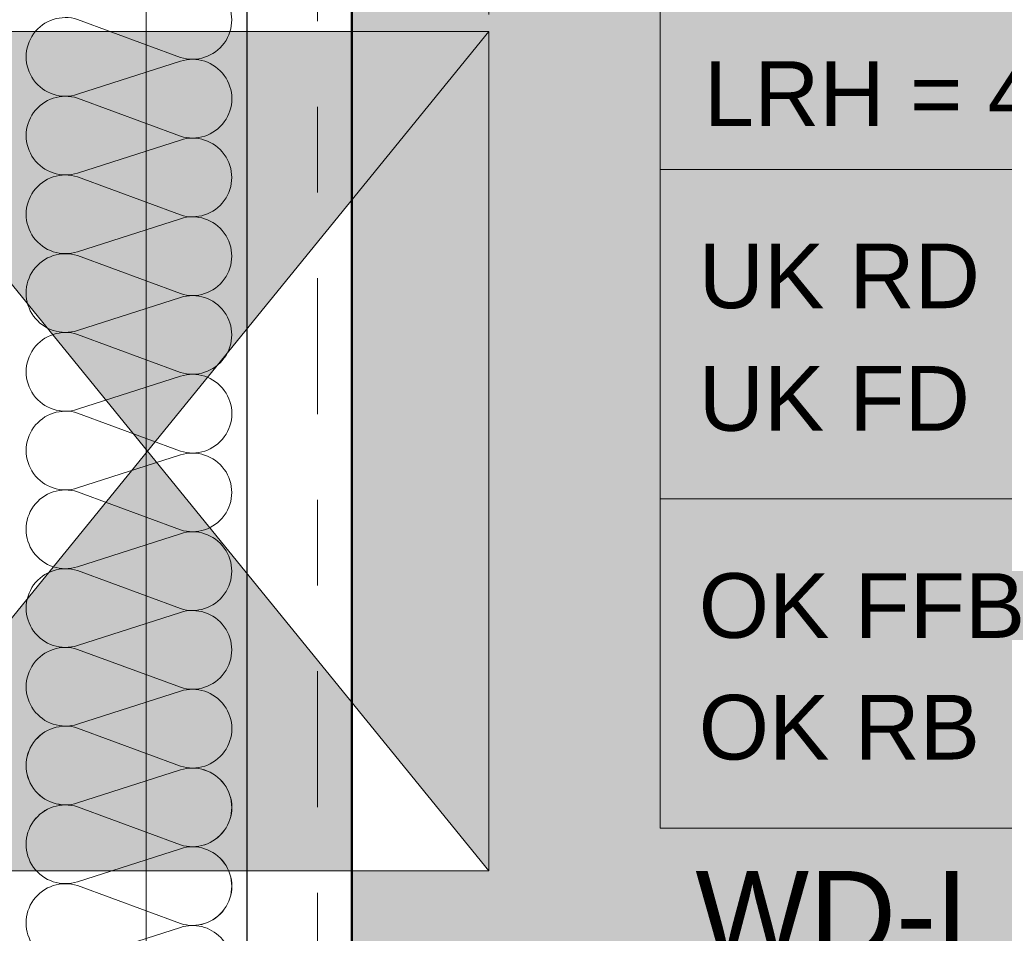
# Model space of a CAD drawing. Header units: metres. Extents: x -273 to 6, y -183 to 13.
# Tile 14 of 33: x -175.77 to -174.62, y -39.17 to -38.1. Entities that reach past the tile are written whole.
import ezdxf

# ---------------------------------------------------------------- set-up
doc = ezdxf.new("R2010")
doc.units = ezdxf.units.M
doc.header["$LTSCALE"] = 0.05
doc.header["$PDMODE"] = 1
doc.header["$PDSIZE"] = -2
doc.linetypes.add('Linienart-20', pattern=[2.116531, 1.058062, -1.058469])
doc.linetypes.add('Linienart-53', pattern=[5.291531, 3.175, -1.058062, 0.352704, -0.705764])
doc.layers.get('0').update_dxf_attribs({"lineweight": 25})
for name, color, linetype, lineweight, true_color in [('30 -32 Gründung- 2 Flachgründungen u. Bodenplatten', 7, 'Continuous', 9, 0xff6633), ('30 -33 Aussenwände- 7 Fassade_ Elemente', 7, 'Continuous', 9, 0x00aacc), ('30 -34 Innenwände- 11 Durchbruch', 4, 'Continuous', 9, 0x00ffff), ('30 -35 Decken- 1 Konstruktion-Träger- Stahlbeton', 7, 'Continuous', 13, 0x33aa00), ('70 -75 Raumstempel- 1 Raumstempel', 1, 'Continuous', 50, 0xff0000), ('70 -76 Bemaßung- 2 Allgemein', 7, 'Continuous', 5, 0x6666cc), ('CW-Unsichtbar', 7, 'Continuous', 9, 0x599559)]:
    doc.layers.add(name, color=color, linetype=linetype, lineweight=lineweight, true_color=true_color)
doc.layers.add('70 -71 Achsen- 1 Gebäudeachsen', color=7, linetype='Linienart-53', lineweight=18)
doc.layers.add('Keine', color=7, linetype='Continuous', lineweight=9)
doc.styles.add('Arial', font='arial.ttf')
doc.dimstyles.new('k+k 1_50', dxfattribs={"dimtxt": 0.100689, "dimasz": 0.05302, "dimexe": 0.05, "dimexo": 0.15, "dimgap": 0.01, "dimtad": 1, "dimdec": 3, "dimtxsty": 'Arial', "dimblk": 'VW_SLASH', "dimblk1": 'VW_SLASH', "dimblk2": 'VW_SLASH', "dimcen": 0, "dimdle": 0.05, "dimadec": 3, "dimazin": 0, "dimtfac": 0.75, "dimtdec": 3, "dimtix": 1, "dimtmove": 0, "dimatfit": 0, "dimldrblk": 'VW_SLASH-1', "dimfxl": 0.125, "dimfxlon": 1, "dimfrac": 2, "dimtolj": 1, "dimarcsym": 0})

# ---------------------------------------------------------------- blocks, each defined once
blk = doc.blocks.new('Gruppe-1200')
at = {"layer": '30 -33 Aussenwände- 7 Fassade_ Elemente', "lineweight": 9, "transparency": 33554687, "flags": 128}
for points in [[(0.2065, 3.3582, 0.324435), (0.2578, 3.375, 0.324435), (0.2578, 3.4289, 0.324435), (0.2065, 3.4456), (0.0865, 3.4071, -0.324488), (0.0352, 3.4238, -0.324488), (0.0352, 3.4777, -0.324488), (0.0865, 3.4945), (0.2065, 3.4501, 0.324435), (0.2578, 3.4669, 0.324435), (0.2578, 3.5208, 0.324435), (0.2065, 3.5376), (0.0865, 3.499, -0.324488), (0.0352, 3.5157, -0.324488), (0.0352, 3.5697, -0.324488), (0.0865, 3.5864), (0.2065, 3.5421, 0.324435), (0.2578, 3.5588, 0.324435), (0.2578, 3.6127, 0.324435), (0.2065, 3.6295), (0.0865, 3.5909, -0.62134), (0.0291, 3.65)], [(0.0865, 2.4878, -1.372995), (0.0865, 2.5752), (0.2065, 2.5309, 1.372583), (0.2065, 2.6183), (0.0865, 2.5797, -1.372995), (0.0865, 2.6672), (0.2065, 2.6228, 1.372583), (0.2065, 2.7102), (0.0865, 2.6717, -1.372995), (0.0865, 2.7591), (0.2065, 2.7147, 1.372583), (0.2065, 2.8021), (0.0865, 2.7636, -1.372995), (0.0865, 2.851), (0.2065, 2.8066, 1.372583), (0.2065, 2.8941), (0.0865, 2.8555, -1.372995), (0.0865, 2.9429), (0.2065, 2.8986, 1.372583), (0.2065, 2.986), (0.0865, 2.9474, -1.372995), (0.0865, 3.0349), (0.2065, 2.9905, 1.372583), (0.2065, 3.0779), (0.0865, 3.0394, -1.372995), (0.0865, 3.1268), (0.2065, 3.0824, 1.372583), (0.2065, 3.1699), (0.0865, 3.1313, -1.372995), (0.0865, 3.2187), (0.2065, 3.1744, 1.372583), (0.2065, 3.2618), (0.0865, 3.2232, -1.372995), (0.0865, 3.3106), (0.2065, 3.2663, 1.372583), (0.2065, 3.3537), (0.0865, 3.3151, -1.372995), (0.0865, 3.4026), (0.2065, 3.3582, 1.372583), (0.2065, 3.4456), (0.0865, 3.4071, -1.372995), (0.0865, 3.4945), (0.2065, 3.4501, 1.372583), (0.2065, 3.5376), (0.0865, 3.499, -1.372995), (0.0865, 3.5864)]]:
    blk.add_lwpolyline(points, format="xyb", dxfattribs=at)
blk = doc.blocks.new('Gruppe-1201')
at = {"layer": '30 -33 Aussenwände- 7 Fassade_ Elemente', "transparency": 33554687}
blk.add_blockref('Gruppe-1200', (0, 0), dxfattribs=at)
blk = doc.blocks.new('Dämmung-69')
at = {"layer": '30 -33 Aussenwände- 7 Fassade_ Elemente', "color": 7, "transparency": 33554687}
blk.add_blockref('Gruppe-1201', (0, 0), dxfattribs=at)
at = {"layer": '30 -33 Aussenwände- 7 Fassade_ Elemente', "color": 0, "flags": 1}
for tag in ['prm0_value', 'prm1_value', 'prm2_value', 'prm3_value', 'prm4_value', 'prm5_value', 'prm6_value', 'IFC_UUID', 'instanceID', 'prm0_name', 'prm0_type', 'prm1_name', 'prm1_type', 'prm2_name', 'prm2_type', 'prm3_name', 'prm3_type', 'prm4_name', 'prm4_type', 'prm5_name', 'prm5_type', 'prm6_name', 'prm6_type']:
    blk.add_attdef(tag, (-175.7718, -39.222), '', height=0.00018, dxfattribs=at)
blk = doc.blocks.new('Gruppe-1219')
at = {"color": 255}
blk.add_wipeout([(-176.018, -31.197), (-176.018, -39.447), (-175.221, -39.447), (-175.221, -31.197)], dxfattribs=at).dxf.layer = '30 -33 Aussenwände- 7 Fassade_ Elemente'
blk.add_wipeout([(-175.776, -31.422), (-175.381, -31.422), (-175.381, -39.222), (-175.776, -39.222), (-175.776, -39.377), (-176.018, -39.377), (-176.018, -31.267), (-175.776, -31.267)], dxfattribs=at).dxf.layer = '30 -33 Aussenwände- 7 Fassade_ Elemente'
at = {"layer": '30 -33 Aussenwände- 7 Fassade_ Elemente', "flags": 128}
blk.add_lwpolyline([(-175.776, -31.422), (-175.381, -31.422), (-175.381, -39.222), (-175.776, -39.222), (-175.776, -39.377), (-176.018, -39.377), (-176.018, -31.267), (-175.776, -31.267)], close=True, dxfattribs=at)
at = {"color": 255, "lineweight": 25}
blk.add_wipeout([(-175.776, -31.197), (-175.776, -39.447), (-175.661, -39.447), (-175.661, -39.222), (-175.503, -39.222), (-175.503, -31.422), (-175.646, -31.422), (-175.646, -31.197)], dxfattribs=at).dxf.layer = '30 -33 Aussenwände- 7 Fassade_ Elemente'
at = {"layer": '30 -33 Aussenwände- 7 Fassade_ Elemente', "lineweight": 25, "flags": 128}
blk.add_lwpolyline([(-175.661, -39.447), (-175.661, -39.222), (-175.503, -39.222), (-175.503, -31.422), (-175.646, -31.422), (-175.646, -31.197)], dxfattribs=at)
at = {"layer": '30 -33 Aussenwände- 7 Fassade_ Elemente', "rotation": 180}
blk.add_blockref('Dämmung-69', (-175.4945, -35.572), dxfattribs=at)
blk = doc.blocks.new('Gruppe-9034')
at = {"layer": '30 -35 Decken- 1 Konstruktion-Träger- Stahlbeton', "color": 7, "linetype": 'Linienart-20', "lineweight": 13, "transparency": 33554687}
for p, q in [((-175.621, -31.397), (-175.621, -39.247)), ((-175.221, -31.397), (-175.221, -39.247))]:
    blk.add_line(p, q, dxfattribs=at)
at = {"layer": '30 -35 Decken- 1 Konstruktion-Träger- Stahlbeton', "color": 0, "flags": 1}
for tag in ['IFC_UUID', 'instanceID']:
    blk.add_attdef(tag, (-175.621, -39.247), '', height=0.00018, dxfattribs=at)
blk = doc.blocks.new('Gruppe-11691')
at = {"layer": '30 -32 Gründung- 2 Flachgründungen u. Bodenplatten', "transparency": 33554687, "flags": 128}
blk.add_lwpolyline([(-114.421, -0.247), (-168.021, -0.247), (-168.021, -8.497), (-175.621, -8.497), (-175.621, -39.647), (-160.346, -39.647), (-160.346, -34.347), (-170.321, -34.347), (-170.321, -13.797), (-162.721, -13.797), (-162.721, -8.572), (-163.896, -8.572), (-163.896, -6.697), (-162.721, -6.697), (-162.721, -5.547), (-119.721, -5.547), (-119.721, -10.462), (-94.321, -10.462), (-94.321, -5.547), (-49.721, -5.547), (-49.721, -0.247), (-99.621, -0.247), (-99.621, -4.912), (-114.421, -4.912)], close=True, dxfattribs=at)
blk.add_lwpolyline([(-114.421, -0.247), (-168.021, -0.247), (-168.021, -8.497), (-175.621, -8.497), (-175.621, -39.647), (-160.346, -39.647), (-160.346, -34.347), (-170.321, -34.347), (-170.321, -13.797), (-162.721, -13.797), (-162.721, -8.572), (-163.896, -8.572), (-163.896, -6.697), (-162.721, -6.697), (-162.721, -5.547), (-119.721, -5.547), (-119.721, -10.462), (-94.321, -10.462), (-94.321, -5.547), (-49.721, -5.547), (-49.721, -0.247), (-99.621, -0.247), (-99.621, -4.912), (-114.421, -4.912)], close=True, dxfattribs=at)
blk.add_lwpolyline([(-114.421, -0.247), (-168.021, -0.247), (-168.021, -8.497), (-175.621, -8.497), (-175.621, -39.647), (-160.346, -39.647), (-160.346, -34.347), (-170.321, -34.347), (-170.321, -13.797), (-162.721, -13.797), (-162.721, -8.572), (-163.896, -8.572), (-163.896, -6.697), (-162.721, -6.697), (-162.721, -5.547), (-119.721, -5.547), (-119.721, -10.462), (-94.321, -10.462), (-94.321, -5.547), (-49.721, -5.547), (-49.721, -0.247), (-99.621, -0.247), (-99.621, -4.912), (-114.421, -4.912)], close=True, dxfattribs=at)
blk.add_lwpolyline([(-114.421, -0.247), (-168.021, -0.247), (-168.021, -8.497), (-175.621, -8.497), (-175.621, -39.647), (-160.346, -39.647), (-160.346, -34.347), (-170.321, -34.347), (-170.321, -13.797), (-162.721, -13.797), (-162.721, -8.572), (-163.896, -8.572), (-163.896, -6.697), (-162.721, -6.697), (-162.721, -5.547), (-119.721, -5.547), (-119.721, -10.462), (-94.321, -10.462), (-94.321, -5.547), (-49.721, -5.547), (-49.721, -0.247), (-99.621, -0.247), (-99.621, -4.912), (-114.421, -4.912)], close=True, dxfattribs=at)
blk.add_lwpolyline([(-114.421, -0.247), (-168.021, -0.247), (-168.021, -8.497), (-175.621, -8.497), (-175.621, -39.647), (-160.346, -39.647), (-160.346, -34.347), (-170.321, -34.347), (-170.321, -13.797), (-162.721, -13.797), (-162.721, -8.572), (-163.896, -8.572), (-163.896, -6.697), (-162.721, -6.697), (-162.721, -5.547), (-119.721, -5.547), (-119.721, -10.462), (-94.321, -10.462), (-94.321, -5.547), (-49.721, -5.547), (-49.721, -0.247), (-99.621, -0.247), (-99.621, -4.912), (-114.421, -4.912)], close=True, dxfattribs=at)
blk.add_lwpolyline([(-114.421, -0.247), (-168.021, -0.247), (-168.021, -8.497), (-175.621, -8.497), (-175.621, -39.647), (-160.346, -39.647), (-160.346, -34.347), (-170.321, -34.347), (-170.321, -13.797), (-162.721, -13.797), (-162.721, -8.572), (-163.896, -8.572), (-163.896, -6.697), (-162.721, -6.697), (-162.721, -5.547), (-119.721, -5.547), (-119.721, -10.462), (-94.321, -10.462), (-94.321, -5.547), (-49.721, -5.547), (-49.721, -0.247), (-99.621, -0.247), (-99.621, -4.912), (-114.421, -4.912)], close=True, dxfattribs=at)
blk.add_lwpolyline([(-114.421, -0.247), (-168.021, -0.247), (-168.021, -8.497), (-175.621, -8.497), (-175.621, -39.647), (-160.346, -39.647), (-160.346, -34.347), (-170.321, -34.347), (-170.321, -13.797), (-162.721, -13.797), (-162.721, -8.572), (-163.896, -8.572), (-163.896, -6.697), (-162.721, -6.697), (-162.721, -5.547), (-119.721, -5.547), (-119.721, -10.462), (-94.321, -10.462), (-94.321, -5.547), (-49.721, -5.547), (-49.721, -0.247), (-99.621, -0.247), (-99.621, -4.912), (-114.421, -4.912)], close=True, dxfattribs=at)
blk.add_lwpolyline([(-114.421, -0.247), (-168.021, -0.247), (-168.021, -8.497), (-175.621, -8.497), (-175.621, -39.647), (-160.346, -39.647), (-160.346, -34.347), (-170.321, -34.347), (-170.321, -13.797), (-162.721, -13.797), (-162.721, -8.572), (-163.896, -8.572), (-163.896, -6.697), (-162.721, -6.697), (-162.721, -5.547), (-119.721, -5.547), (-119.721, -10.462), (-94.321, -10.462), (-94.321, -5.547), (-49.721, -5.547), (-49.721, -0.247), (-99.621, -0.247), (-99.621, -4.912), (-114.421, -4.912)], close=True, dxfattribs=at)
blk.add_lwpolyline([(-114.421, -0.247), (-168.021, -0.247), (-168.021, -8.497), (-175.621, -8.497), (-175.621, -39.647), (-160.346, -39.647), (-160.346, -34.347), (-170.321, -34.347), (-170.321, -13.797), (-162.721, -13.797), (-162.721, -8.572), (-163.896, -8.572), (-163.896, -6.697), (-162.721, -6.697), (-162.721, -5.547), (-119.721, -5.547), (-119.721, -10.462), (-94.321, -10.462), (-94.321, -5.547), (-49.721, -5.547), (-49.721, -0.247), (-99.621, -0.247), (-99.621, -4.912), (-114.421, -4.912)], close=True, dxfattribs=at)
at = {"layer": '30 -32 Gründung- 2 Flachgründungen u. Bodenplatten', "color": 0, "flags": 1}
for tag in ['IFC_UUID', 'instanceID']:
    blk.add_attdef(tag, (-175.621, -39.647), '', height=0.00018, dxfattribs=at)
blk = doc.blocks.new('_00-EG_Tragwerk (2D)')
at = {"layer": '30 -33 Aussenwände- 7 Fassade_ Elemente', "color": 7}
blk.add_blockref('Gruppe-1219', (0, 0), dxfattribs=at)
at = {"layer": '30 -32 Gründung- 2 Flachgründungen u. Bodenplatten', "transparency": 33554687}
blk.add_blockref('Gruppe-11691', (0, 0), dxfattribs=at)
at = {"layer": '30 -35 Decken- 1 Konstruktion-Träger- Stahlbeton'}
blk.add_blockref('Gruppe-9034', (0, 0), dxfattribs=at)
blk = doc.blocks.new('Gruppe-12346')
at = {"layer": '70 -75 Raumstempel- 1 Raumstempel', "color": 7, "linetype": 'Continuous', "lineweight": 9, "transparency": 33554687}
for p, q in [((-175.021, -37.5094), (-175.021, -39.047)), ((-175.021, -38.2782), (-173.7428, -38.2782)), ((-175.021, -38.6626), (-173.7428, -38.6626)), ((-172.8843, -39.047), (-175.021, -39.047))]:
    blk.add_line(p, q, dxfattribs=at)
at = {"layer": '70 -75 Raumstempel- 1 Raumstempel', "color": 7, "transparency": 33554687, "rotation": 0, "style": 'Arial'}
for s, insert, char_height, width, attachment_point, line_spacing_factor in [('LRH = 4,0775m', (-174.97, -38.1518), 0.075516, 2.046762, 1, 0.968077), ('UK RD', (-174.976, -38.4028), 0.07552, 0.3787, 4, 0.973705), ('UK FD', (-174.976, -38.5459), 0.07552, 0.3787, 4, 0.973705), ('OK FFB', (-174.976, -38.7877), 0.07552, 0.401981, 4, 0.973705), ('OK RB', (-174.976, -38.9297), 0.07552, 0.401981, 4, 0.973705)]:
    blk.add_mtext(s, dxfattribs=dict(at, insert=insert, char_height=char_height, width=width, attachment_point=attachment_point, line_spacing_factor=line_spacing_factor))
blk = doc.blocks.new('Gruppe-12347')
at = {"layer": '70 -75 Raumstempel- 1 Raumstempel', "color": 7, "transparency": 33554687}
blk.add_blockref('Gruppe-12346', (0, 0), dxfattribs=at)
blk = doc.blocks.new('Gruppe-13762')
at = {"layer": '30 -34 Innenwände- 11 Durchbruch', "linetype": 'Continuous', "lineweight": 0}
blk.add_hatch(color=4, dxfattribs=at).paths.add_polyline_path([(-176.018, -38.117), (-175.221, -38.117), (-176.018, -39.097), (-175.221, -39.097)])
at = {"layer": '30 -34 Innenwände- 11 Durchbruch', "flags": 128}
blk.add_lwpolyline([(-176.018, -38.117), (-175.221, -38.117), (-176.018, -39.097), (-175.221, -39.097)], close=True, dxfattribs=at)
blk = doc.blocks.new('Gruppe-13763')
at = {"layer": '30 -34 Innenwände- 11 Durchbruch', "flags": 128}
blk.add_lwpolyline([(-176.018, -39.097), (-176.018, -38.117), (-175.221, -39.097), (-175.221, -38.117)], close=True, dxfattribs=at)
blk = doc.blocks.new('Gruppe-13764')
at = {"layer": '30 -34 Innenwände- 11 Durchbruch', "insert": (-174.98, -39.3794), "char_height": 0.100689, "attachment_point": 7, "line_spacing_factor": 0.970891, "style": 'Arial'}
blk.add_mtext('WD-L 0,98m/0,38m\\PUK= 3,61m ü.OKRB', dxfattribs=at)
blk = doc.blocks.new('Gruppe-13765')
at = {"layer": '30 -34 Innenwände- 11 Durchbruch'}
for name in ['Gruppe-13762', 'Gruppe-13763']:
    blk.add_blockref(name, (0, 0), dxfattribs=at)
at = {"layer": '30 -34 Innenwände- 11 Durchbruch', "color": 7, "transparency": 33554687}
blk.add_blockref('Gruppe-13764', (0, 0), dxfattribs=at)
blk = doc.blocks.new('Gruppe-13766')
at = {"layer": 'CW-Unsichtbar', "linetype": 'Continuous', "lineweight": 5, "transparency": 33554687}
blk.add_point((-175.221, -38.607), dxfattribs=at)
at = {"layer": '30 -34 Innenwände- 11 Durchbruch', "color": 7, "transparency": 33554687}
blk.add_blockref('Gruppe-13765', (0, 0), dxfattribs=at)
at = {"layer": '30 -34 Innenwände- 11 Durchbruch', "color": 0, "flags": 1}
for tag in ['IFC_UUID', 'instanceID', 'prm0_name', 'prm0_type', 'prm0_value', 'prm1_name', 'prm1_type', 'prm1_value', 'prm2_name', 'prm2_type', 'prm2_value', 'prm3_name', 'prm3_type', 'prm3_value', 'prm4_name', 'prm4_type', 'prm4_value', 'prm5_name', 'prm5_type', 'prm5_value', 'prm6_name', 'prm6_type', 'prm6_value', 'prm7_name', 'prm7_type', 'prm7_value']:
    blk.add_attdef(tag, (-176.018, -39.384), '', height=0.00018, dxfattribs=at)
blk = doc.blocks.new('_EG_2D  (2D)')
at = {"layer": '70 -75 Raumstempel- 1 Raumstempel', "linetype": 'Continuous', "lineweight": 0, "true_color": 0xff0000}
blk.add_hatch(color=1, dxfattribs=at).paths.add_polyline_path([(-175.38099996, -33.54804198), (-175.38099996, -39.24704198), (-175.22099996, -39.24704198), (-175.22099996, -39.40704198), (-170.89199996, -39.40704198), (-170.89199996, -33.54804198)])
at = {"layer": '70 -75 Raumstempel- 1 Raumstempel', "flags": 128}
blk.add_lwpolyline([(-175.38099996, -33.54804198), (-175.38099996, -39.24704198), (-175.22099996, -39.24704198), (-175.22099996, -39.40704198), (-170.89199996, -39.40704198), (-170.89199996, -33.54804198)], close=True, dxfattribs=at)
at = {"layer": '70 -75 Raumstempel- 1 Raumstempel', "transparency": 33554687}
blk.add_blockref('Gruppe-12347', (0, 0), dxfattribs=at)
at = {"layer": '30 -34 Innenwände- 11 Durchbruch'}
blk.add_blockref('Gruppe-13766', (0, 0), dxfattribs=at)
blk = doc.blocks.new('VW_SLASH')
at = {"color": 0, "linetype": 'ByBlock', "lineweight": -2, "transparency": 16777216}
blk.add_line((0.943, 0), (-1, 0), dxfattribs=at)
at = {"color": 0, "lineweight": 20, "transparency": 16777216, "flags": 128}
blk.add_lwpolyline([(0.5, 0.5), (-0.5, -0.5)], dxfattribs=at)
blk = doc.blocks.new('*D19403')
at = {"layer": '70 -76 Bemaßung- 2 Allgemein', "color": 0, "lineweight": -2}
for p, q in [((-172.705, -37.802), (-172.53, -37.802)), ((-172.58, -39.044), (-172.58, -37.8551)), ((-172.705, -39.097), (-172.53, -39.097))]:
    blk.add_line(p, q, dxfattribs=at)
at = {"layer": 'Defpoints', "color": 0}
for p in [(-175.6195, -37.802), (-172.58, -37.802), (-175.221, -39.097)]:
    blk.add_point(p, dxfattribs=at)
at = {"layer": '70 -76 Bemaßung- 2 Allgemein', "color": 0, "lineweight": -2, "xscale": 0.05302001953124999, "yscale": 0.05302001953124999, "zscale": 0.05302001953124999}
for p, rotation in [((-172.58, -37.802), 90), ((-172.58, -39.097), 270)]:
    blk.add_blockref('VW_SLASH', p, dxfattribs=dict(at, rotation=rotation))
at = {"layer": '70 -76 Bemaßung- 2 Allgemein', "color": 0, "insert": (-172.6672, -38.4495), "char_height": 0.100689, "attachment_point": 5, "rotation": 90, "style": 'Arial'}
blk.add_mtext('\\A1;1,29\\S5^ ;', dxfattribs=at)
blk = doc.blocks.new('VW_SLASH-1')
at = {"color": 0, "linetype": 'ByBlock', "lineweight": -2, "transparency": 16777216}
blk.add_line((0.943, 0), (-1, 0), dxfattribs=at)
at = {"color": 0, "lineweight": 5, "transparency": 16777216, "flags": 128}
blk.add_lwpolyline([(0.5, 0.5), (-0.5, -0.5)], dxfattribs=at)
blk = doc.blocks.new('*D19404')
at = {"layer": '70 -76 Bemaßung- 2 Allgemein', "color": 0, "lineweight": -2}
for p, q in [((-172.58, -39.044), (-172.58, -38.991)), ((-172.705, -39.097), (-172.53, -39.097)), ((-172.58, -39.247), (-172.58, -39.097)), ((-172.705, -39.247), (-172.53, -39.247)), ((-172.58, -39.3001), (-172.58, -39.3531))]:
    blk.add_line(p, q, dxfattribs=at)
at = {"layer": 'Defpoints', "color": 0}
for p in [(-175.221, -39.097), (-172.58, -39.097), (-175.221, -39.247)]:
    blk.add_point(p, dxfattribs=at)
at = {"layer": '70 -76 Bemaßung- 2 Allgemein', "color": 0, "lineweight": -2, "xscale": 0.05302001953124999, "yscale": 0.05302001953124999, "zscale": 0.05302001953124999}
for p, rotation in [((-172.58, -39.097), 270), ((-172.58, -39.247), 90)]:
    blk.add_blockref('VW_SLASH', p, dxfattribs=dict(at, rotation=rotation))
at = {"layer": '70 -76 Bemaßung- 2 Allgemein', "color": 0, "insert": (-172.4636, -39.172), "char_height": 0.10069, "attachment_point": 5, "rotation": 90, "style": 'Arial'}
blk.add_mtext('\\A1;15', dxfattribs=at)
blk = doc.blocks.new('_Achsen (3D)')
at = {"layer": '70 -71 Achsen- 1 Gebäudeachsen', "transparency": 33554687}
blk.add_line((-175.421, 3.8), (-175.421, -46.172), dxfattribs=at)
blk = doc.blocks.new('Gruppe-15711')
at = {"layer": '70 -76 Bemaßung- 2 Allgemein'}
for base, p1, p2, text, override, picture, middle in [((-172.58, -37.80204198), (-175.22099996, -39.09704198), (-175.61949996, -37.80204198), '1,29\\S5^ ;', {"dimtxt": 0.100689, "dimgap": 0.01, "dimdec": 8, "dimpost": '<>', "dimtxsty": 'Arial', "dimtmove": 2}, '*D19403', (-172.66719464, -38.44954198)), ((-172.58, -39.09704198), (-175.22099996, -39.24704198), (-175.22099996, -39.09704198), '15', {"dimtxt": 0.100689, "dimgap": 0.01, "dimdec": 8, "dimpost": '<>', "dimtxsty": 'Arial', "dimtix": 0, "dimtmove": 2}, '*D19404', (-172.46359844, -39.17204198))]:
    dim = blk.add_linear_dim(base=base, p1=p1, p2=p2, angle=270, text=text, dimstyle='k+k 1_50', override=override, dxfattribs=at)
    dim.commit()
    dim.dimension.update_dxf_attribs({"geometry": picture, "text_midpoint": middle})
blk = doc.blocks.new('_EG_2D Bemaßung_ Beschriftung (2D)')
at = {"layer": '70 -76 Bemaßung- 2 Allgemein'}
blk.add_blockref('Gruppe-15711', (0, 0), dxfattribs=at)

msp = doc.modelspace()

# ---------------------------------------------------------------- block references
at = {"layer": 'Keine', "color": 1}
msp.add_blockref('_00-EG_Tragwerk (2D)', (0, 0), dxfattribs=at)

# ---------------------------------------------------------------- next in the draw order: block references
msp.add_blockref('_EG_2D  (2D)', (0, 0), dxfattribs=at)

# ---------------------------------------------------------------- next in the draw order: block references
msp.add_blockref('_EG_2D Bemaßung_ Beschriftung (2D)', (0, 0), dxfattribs=at)

# ---------------------------------------------------------------- next in the draw order: block references
msp.add_blockref('_Achsen (3D)', (0, 0), dxfattribs=at)

doc.saveas('drawing.dxf')
